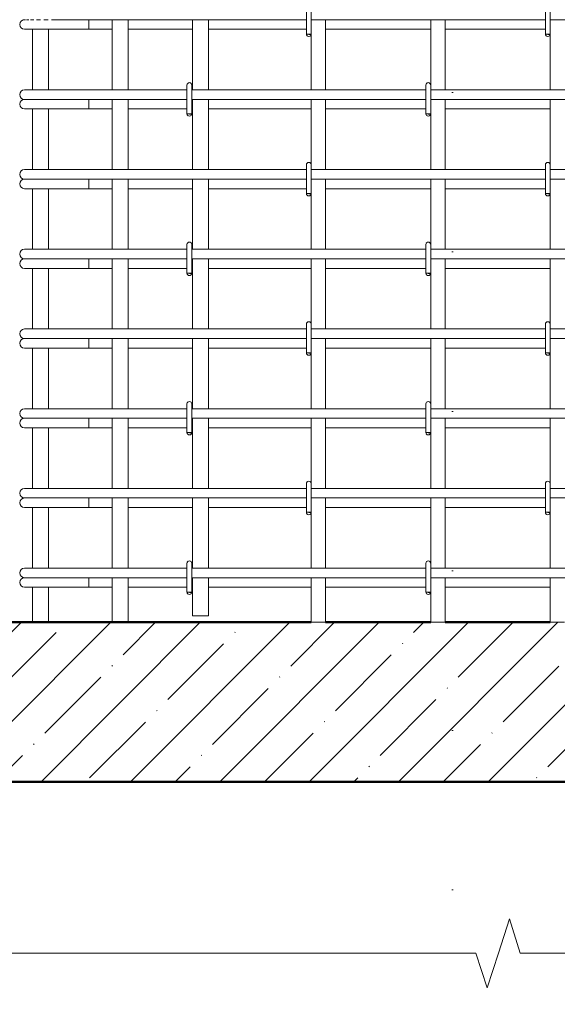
# Model space of a CAD drawing. Header units: millimetres. Extents: x 55419 to 67997, y -118926 to 7424.
# Tile 17 of 38: x 59859 to 60534, y -639 to 596. Entities that reach past the tile are written whole.
import ezdxf

# ---------------------------------------------------------------- set-up
doc = ezdxf.new("R2010")
doc.units = ezdxf.units.MM
doc.linetypes.add('ADSK_Линия разреза', pattern=[400, 0, -200, 0, -200])
doc.linetypes.add('ADSK_Пунктирная_п5', pattern=[100, 0, -100])
for name, color, linetype, lineweight in [('A-____-____-DIMS', 211, 'Continuous', 9), ('A-____-____-DIMS-25', 211, 'Continuous', 9), ('A-____-NOTE-TEXT', 131, 'Continuous', 20), ('A-DETL-GENF-OTLN', 92, 'Continuous', 20), ('A-FLOR-____-MCUT', 192, 'Continuous', 50), ('A-FLOR-____-PATT', 8, 'Continuous', 50), ('G-____-____-SYMB', 111, 'ADSK_Пунктирная_п5', 20), ('S-RBAR-____-OTLN', 171, 'Continuous', 100)]:
    doc.layers.add(name, color=color, linetype=linetype, lineweight=lineweight)
doc.styles.add('GOST Common_I_5', font='GOST_Common Italic.ttf', dxfattribs={"width": 0.8, "height": 62.5})
doc.dimstyles.new('ADSK_Для_арматуры_Основной_2_5_мм_шаг_кол-во_Стрелки_точный_1', dxfattribs={"dimscale": 304.8, "dimtxt": 0.206224, "dimasz": 0, "dimexe": 0.123031, "dimexo": 0.000403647, "dimgap": 0.032808, "dimtad": 1, "dimdec": 0, "dimlfac": 304.8, "dimdsep": 46, "dimtxsty": 'GOST Common_I_5', "dimblk2": 'NONE', "dimsah": 1, "dimcen": 0.09, "dimdle": 0.123031, "dimazin": 0, "dimtfac": 1, "dimtdec": 4, "dimtix": 1, "dimtmove": 0, "dimatfit": 3, "dimfxl": 1, "dimtvp": 1, "dimtfill": 1, "dimtolj": 1, "dimtzin": 0, "dimarcsym": 2})
doc.dimstyles.new('ADSK_Округление_5мм__Узкий__3', dxfattribs={"dimscale": 304.8, "dimtxt": 0.206224, "dimasz": 0.147638, "dimexe": 0.123031, "dimexo": 0.000269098, "dimgap": 0.032808, "dimtad": 1, "dimdec": 0, "dimlfac": 304.8, "dimrnd": 5, "dimdsep": 46, "dimtxsty": 'GOST Common_I_5', "dimblk1": 'OBLIQUE', "dimblk2": 'OBLIQUE', "dimsah": 1, "dimcen": 0.09, "dimdle": 0.123031, "dimazin": 0, "dimtfac": 1, "dimtdec": 4, "dimtix": 1, "dimtmove": 1, "dimatfit": 3, "dimfxl": 1, "dimtvp": 1, "dimtfill": 1, "dimtolj": 1, "dimtzin": 0, "dimlwd": 20, "dimlwe": 20, "dimarcsym": 2})

# ---------------------------------------------------------------- blocks, each defined once
blk = doc.blocks.new('ADSK_Обрыв_Линия - ADSK_Обрыв_линия-1525508-КЖ1_ПЭ_ВЭ1_Армирование_Пилоны_Пм-1_6_1-1')
at = {"layer": 'A-DETL-GENF-OTLN'}
for p, q in [((-1000, 6480.6), (-402.5, 6480.6)), ((-346.8, 6480.6), (250, 6480.6))]:
    blk.add_line(p, q, dxfattribs=at)
blk = doc.blocks.new('DIMBLOCK35-КЖ1_ПЭ_ВЭ1_Армирование_Пилоны_Пм-1_6_1-1')
at = {"layer": 'A-____-____-DIMS-25', "lineweight": 40}
for points in [[(59585, 790), (59575.1, 715), (59594.9, 715)], [(59585, -110), (59594.9, -35), (59575.1, -35)]]:
    blk.add_hatch(color=256, dxfattribs=at).paths.add_polyline_path(points)
at = {"layer": 'A-____-____-DIMS-25'}
for p, q in [((59585, -147.5), (59585, 827.5)), ((59585, 790), (59547.5, 790)), ((59585, 790), (59821.4, 790)), ((59585, -110), (59547.5, -110)), ((59585, -110), (59821.4, -110))]:
    blk.add_line(p, q, dxfattribs=at)
at = {"layer": 'A-____-____-DIMS-25', "lineweight": 40}
for p, q in [((59585, 790), (59575.1, 715)), ((59594.9, 715), (59585, 790)), ((59575.1, 715), (59594.9, 715)), ((59594.9, -35), (59575.1, -35)), ((59575.1, -35), (59585, -110)), ((59585, -110), (59594.9, -35))]:
    blk.add_line(p, q, dxfattribs=at)
at = {"layer": 'A-____-____-DIMS-25', "color": 0, "insert": (59493.3, 186.6), "char_height": 62.5, "width": 368.194, "attachment_point": 1, "rotation": 90, "line_spacing_factor": 1.022761, "style": 'GOST Common_I_5', "bg_fill": 3, "box_fill_scale": 1.25, "bg_fill_color": 256, "bg_fill_true_color": 13158600, "bg_fill_transparency": 0}
blk.add_mtext('100x9=900', dxfattribs=at)
blk = doc.blocks.new('_None')
blk = doc.blocks.new('DIMBLOCK36-КЖ1_ПЭ_ВЭ1_Армирование_Пилоны_Пм-1_6_1-1')
at = {"layer": 'A-____-____-DIMS-25', "lineweight": 20}
for p, q in [((59585, -72.5), (59585, -197.5)), ((59585, -110), (59547.5, -110)), ((59585, -110), (59833.9, -110)), ((59585, -178), (59585, -135)), ((59585, -160), (59547.5, -160)), ((59585, -160), (59591.8, -160)), ((59585, -260.8), (59585, -178))]:
    blk.add_line(p, q, dxfattribs=at)
at = {"layer": 'A-____-____-DIMS-25', "lineweight": 40}
for p, q in [((59585, -110), (59562.5, -87.5)), ((59585, -110), (59607.5, -132.5)), ((59585, -160), (59562.5, -137.5)), ((59585, -160), (59607.5, -182.5))]:
    blk.add_line(p, q, dxfattribs=at)
at = {"layer": 'A-____-____-DIMS-25', "color": 0, "lineweight": 20, "insert": (59493.3, -260.8), "char_height": 62.5, "width": 84.378, "attachment_point": 1, "rotation": 90, "line_spacing_factor": 1.022761, "style": 'GOST Common_I_5', "bg_fill": 3, "box_fill_scale": 1.25, "bg_fill_color": 256, "bg_fill_true_color": 13158600, "bg_fill_transparency": 0}
blk.add_mtext('50', dxfattribs=at)
blk = doc.blocks.new('_Oblique')
at = {"color": 0, "linetype": 'ByBlock', "lineweight": -2}
blk.add_line((-0.5, -0.5), (0.5, 0.5), dxfattribs=at)

msp = doc.modelspace()

# ---------------------------------------------------------------- hatches: boundary and pattern name
at = {"layer": 'A-FLOR-____-PATT', "lineweight": 9}
h = msp.add_hatch(dxfattribs=at)
h.set_pattern_fill('FP_1', color=256, style=0, pattern_type=2)
h.set_pattern_definition([(45, (60479.87, 21450), (-56.1266, 56.1266), []), (45, (60535.99, 21450), (-56.1266, 56.1266), [99.219, -19.844, 0.8382, -19.006])])
h.paths.add_polyline_path([(60925.4725, -360), (61085.0166, -360), (61085.0166, -160), (60846.0169, -160), (60846.0169, -167.9907), (60826.0169, -167.9907), (60826.0169, -160), (59405.0166, -160), (59405.0166, -231.8457), (59448.3178, -273.75), (59405.0166, -287.5), (59405.0166, -360), (60398.3774, -360)])
at = {"layer": 'S-RBAR-____-OTLN', "lineweight": 20}
for points in [[(60224.3189, 577.302), (60224.9147, 578), (60219.0169, 578), (60222.0169, 577.605)], [(60524.3189, 577.302), (60524.9147, 578), (60519.0169, 578), (60522.0169, 577.605)], [(60074.3189, 477.302), (60074.9147, 478), (60069.0169, 478), (60072.0169, 477.605)], [(60374.3189, 477.302), (60374.9147, 478), (60369.0169, 478), (60372.0169, 477.605)], [(60224.3189, 377.302), (60224.9147, 378), (60219.0169, 378), (60222.0169, 377.605)], [(60524.3189, 377.302), (60524.9147, 378), (60519.0169, 378), (60522.0169, 377.605)], [(60074.3189, 277.302), (60074.9147, 278), (60069.0169, 278), (60072.0169, 277.605)], [(60374.3189, 277.302), (60374.9147, 278), (60369.0169, 278), (60372.0169, 277.605)], [(60224.3189, 177.302), (60224.9147, 178), (60219.0169, 178), (60222.0169, 177.605)], [(60524.3189, 177.302), (60524.9147, 178), (60519.0169, 178), (60522.0169, 177.605)], [(60074.3189, 77.302), (60074.9147, 78), (60069.0169, 78), (60072.0169, 77.605)], [(60374.3189, 77.302), (60374.9147, 78), (60369.0169, 78), (60372.0169, 77.605)], [(60224.3189, -22.698), (60224.9147, -22), (60219.0169, -22), (60222.0169, -22.395)], [(60524.3189, -22.698), (60524.9147, -22), (60519.0169, -22), (60522.0169, -22.395)], [(60074.3189, -122.698), (60074.9147, -122), (60069.0169, -122), (60072.0169, -122.395)], [(60374.3189, -122.698), (60374.9147, -122), (60369.0169, -122), (60372.0169, -122.395)]]:
    msp.add_hatch(color=256, dxfattribs=at).paths.add_polyline_path(points)
h = msp.add_hatch(color=256, dxfattribs=at)
edge = h.paths.add_edge_path()
edge.add_arc((60222.0169, 578), 3, 339.0594289, 360)
edge.add_line((60225.0169, 578), (60222.0169, 578))
edge.add_line((60222.0169, 578), (60224.8188, 576.9278))
h = msp.add_hatch(color=256, dxfattribs=at)
edge = h.paths.add_edge_path()
edge.add_arc((60522.0169, 578), 3, 339.0594289, 360)
edge.add_line((60525.0169, 578), (60522.0169, 578))
edge.add_line((60522.0169, 578), (60524.8188, 576.9278))
h = msp.add_hatch(color=256, dxfattribs=at)
edge = h.paths.add_edge_path()
edge.add_arc((60072.0169, 478), 3, 339.0594289, 360)
edge.add_line((60075.0169, 478), (60072.0169, 478))
edge.add_line((60072.0169, 478), (60074.8188, 476.9278))
h = msp.add_hatch(color=256, dxfattribs=at)
edge = h.paths.add_edge_path()
edge.add_arc((60372.0169, 478), 3, 339.0594289, 360)
edge.add_line((60375.0169, 478), (60372.0169, 478))
edge.add_line((60372.0169, 478), (60374.8188, 476.9278))
h = msp.add_hatch(color=256, dxfattribs=at)
edge = h.paths.add_edge_path()
edge.add_arc((60222.0169, 378), 3, 339.0594289, 360)
edge.add_line((60225.0169, 378), (60222.0169, 378))
edge.add_line((60222.0169, 378), (60224.8188, 376.9278))
h = msp.add_hatch(color=256, dxfattribs=at)
edge = h.paths.add_edge_path()
edge.add_arc((60522.0169, 378), 3, 339.0594289, 360)
edge.add_line((60525.0169, 378), (60522.0169, 378))
edge.add_line((60522.0169, 378), (60524.8188, 376.9278))
h = msp.add_hatch(color=256, dxfattribs=at)
edge = h.paths.add_edge_path()
edge.add_arc((60072.0169, 278), 3, 339.0594289, 360)
edge.add_line((60075.0169, 278), (60072.0169, 278))
edge.add_line((60072.0169, 278), (60074.8188, 276.9278))
h = msp.add_hatch(color=256, dxfattribs=at)
edge = h.paths.add_edge_path()
edge.add_arc((60372.0169, 278), 3, 339.0594289, 360)
edge.add_line((60375.0169, 278), (60372.0169, 278))
edge.add_line((60372.0169, 278), (60374.8188, 276.9278))
h = msp.add_hatch(color=256, dxfattribs=at)
edge = h.paths.add_edge_path()
edge.add_arc((60222.0169, 178), 3, 339.0594289, 360)
edge.add_line((60225.0169, 178), (60222.0169, 178))
edge.add_line((60222.0169, 178), (60224.8188, 176.9278))
h = msp.add_hatch(color=256, dxfattribs=at)
edge = h.paths.add_edge_path()
edge.add_arc((60522.0169, 178), 3, 339.0594289, 360)
edge.add_line((60525.0169, 178), (60522.0169, 178))
edge.add_line((60522.0169, 178), (60524.8188, 176.9278))
h = msp.add_hatch(color=256, dxfattribs=at)
edge = h.paths.add_edge_path()
edge.add_arc((60072.0169, 78), 3, 339.0594289, 360)
edge.add_line((60075.0169, 78), (60072.0169, 78))
edge.add_line((60072.0169, 78), (60074.8188, 76.9278))
h = msp.add_hatch(color=256, dxfattribs=at)
edge = h.paths.add_edge_path()
edge.add_arc((60372.0169, 78), 3, 339.0594289, 360)
edge.add_line((60375.0169, 78), (60372.0169, 78))
edge.add_line((60372.0169, 78), (60374.8188, 76.9278))
h = msp.add_hatch(color=256, dxfattribs=at)
edge = h.paths.add_edge_path()
edge.add_arc((60222.0169, -22), 3, 339.0594289, 360)
edge.add_line((60225.0169, -22), (60222.0169, -22))
edge.add_line((60222.0169, -22), (60224.8188, -23.0722))
h = msp.add_hatch(color=256, dxfattribs=at)
edge = h.paths.add_edge_path()
edge.add_arc((60522.0169, -22), 3, 339.0594289, 360)
edge.add_line((60525.0169, -22), (60522.0169, -22))
edge.add_line((60522.0169, -22), (60524.8188, -23.0722))
h = msp.add_hatch(color=256, dxfattribs=at)
edge = h.paths.add_edge_path()
edge.add_arc((60072.0169, -122), 3, 339.0594289, 360)
edge.add_line((60075.0169, -122), (60072.0169, -122))
edge.add_line((60072.0169, -122), (60074.8188, -123.0722))
h = msp.add_hatch(color=256, dxfattribs=at)
edge = h.paths.add_edge_path()
edge.add_arc((60372.0169, -122), 3, 339.0594289, 360)
edge.add_line((60375.0169, -122), (60372.0169, -122))
edge.add_line((60372.0169, -122), (60374.8188, -123.0722))

# ---------------------------------------------------------------- linework, layer by layer
at = {"layer": 'A-____-NOTE-TEXT'}
for p, q in [((60460.0166, -575.103), (60473.7666, -531.8018)), ((60487.5166, -575.103), (60473.7666, -531.8018)), ((60431.8622, -575.103), (60445.9394, -618.4281)), ((60445.9394, -618.4281), (60460.0166, -575.103))]:
    msp.add_line(p, q, dxfattribs=at)
at = {"layer": 'A-FLOR-____-MCUT'}
for p, q in [((60225.0169, -160), (59405.0166, -160)), ((60375.0169, -160), (60243.0169, -160)), ((60525.0169, -160), (60393.0169, -160)), ((59405.0166, -360), (61085.0166, -360))]:
    msp.add_line(p, q, dxfattribs=at)
at = {"layer": 'G-____-____-SYMB', "linetype": 'ADSK_Линия разреза'}
msp.add_line((60402.4302, 7308.1402), (60402.4302, -1022.1016), dxfattribs=at)
at = {"layer": 'S-RBAR-____-OTLN', "lineweight": 20}
for p, q in [((60219.0169, 614), (60219.0169, 578)), ((60225.0169, 614), (60225.0169, 578)), ((60519.0169, 614), (60519.0169, 578)), ((60525.0169, 614), (60525.0169, 578)), ((59864.9255, 596), (59866.1522, 596)), ((59867.3714, 596), (59870.4076, 596)), ((59872.6489, 596), (59876.8777, 596)), ((59880.0845, 596), (59885.2493, 596)), ((59889.0946, 596), (59894.906, 596)), ((59898.9866, 596), (59900.9255, 596)), ((60219.0169, 596), (59900.9255, 596)), ((59945.5984, 596), (59945.5984, 584)), ((59975.0169, 596), (59975.0169, 508)), ((59995.0169, 596), (59995.0169, 508)), ((60076.0169, 596), (60076.0169, 508)), ((60096.0169, 596), (60096.0169, 508)), ((60519.0169, 596), (60225.0169, 596)), ((60243.0169, 508), (60243.0169, 596)), ((60375.0169, 514), (60375.0169, 596)), ((60393.0169, 508), (60393.0169, 596)), ((60819.0169, 596), (60525.0169, 596)), ((59864.9255, 584), (59926.3813, 584)), ((59875.0169, 584), (59875.0169, 508)), ((59895.0169, 584), (59895.0169, 508)), ((59945.5984, 584), (59926.3813, 584)), ((59945.5984, 584), (59975.0169, 584)), ((59995.0169, 584), (60076.0169, 584)), ((60096.0169, 584), (60219.0169, 584)), ((60243.0169, 584), (60375.0169, 584)), ((60393.0169, 584), (60519.0169, 584)), ((60224.9147, 578), (60219.0169, 578)), ((60219.0169, 578), (60222.0169, 577.605)), ((60225.0169, 578), (60222.0169, 578)), ((60222.0169, 578), (60224.8188, 576.9278)), ((60222.0169, 577.605), (60224.3189, 577.302)), ((60224.3189, 577.302), (60224.9147, 578)), ((60225.0169, 508), (60225.0169, 578)), ((60524.9147, 578), (60519.0169, 578)), ((60519.0169, 578), (60522.0169, 577.605)), ((60525.0169, 578), (60522.0169, 578)), ((60522.0169, 578), (60524.8188, 576.9278)), ((60522.0169, 577.605), (60524.3189, 577.302)), ((60524.3189, 577.302), (60524.9147, 578)), ((60525.0169, 508), (60525.0169, 578)), ((59864.9255, 508), (59875.4697, 508)), ((59875.4697, 508), (59900.9255, 508)), ((60068.943, 508), (59900.9255, 508)), ((60069.0169, 514), (60069.0169, 478)), ((60075.0169, 514), (60075.0169, 478)), ((60369.0169, 508), (60075.0169, 508)), ((60369.0169, 514), (60369.0169, 478)), ((60375.0169, 514), (60375.0169, 478)), ((60669.0169, 508), (60375.0169, 508)), ((59864.9255, 496), (59866.1522, 496)), ((59866.4757, 496), (59867.375, 496)), ((59867.3714, 496), (59870.4076, 496)), ((59870.3967, 496), (59872.6593, 496)), ((59872.6489, 496), (59876.8777, 496)), ((59876.8597, 496), (59880.1022, 496)), ((59880.0845, 496), (59885.2493, 496)), ((59885.2274, 496), (59889.1176, 496)), ((59889.0946, 496), (59894.906, 496)), ((59894.8846, 496), (59899.0107, 496)), ((59898.9866, 496), (59900.9255, 496)), ((60068.943, 496), (59900.9255, 496)), ((59945.5984, 496), (59945.5984, 484)), ((59975.0169, 496), (59975.0169, 408)), ((59995.0169, 496), (59995.0169, 408)), ((60369.0169, 496), (60075.0169, 496)), ((60076.0169, 496), (60076.0169, 408)), ((60096.0169, 496), (60096.0169, 408)), ((60225.0169, 414), (60225.0169, 496)), ((60243.0169, 408), (60243.0169, 496)), ((60669.0169, 496), (60375.0169, 496)), ((60393.0169, 408), (60393.0169, 496)), ((60525.0169, 414), (60525.0169, 496)), ((59864.9255, 484), (59926.3813, 484)), ((59875.0169, 484), (59875.0169, 408)), ((59895.0169, 484), (59895.0169, 408)), ((59945.5984, 484), (59926.3813, 484)), ((59945.5984, 484), (59975.0169, 484)), ((59995.0169, 484), (60068.943, 484)), ((60075.0169, 484), (60076.0169, 484)), ((60096.0169, 484), (60225.0169, 484)), ((60243.0169, 484), (60369.0169, 484)), ((60393.0169, 484), (60525.0169, 484)), ((60074.9147, 478), (60069.0169, 478)), ((60069.0169, 478), (60072.0169, 477.605)), ((60075.0169, 478), (60072.0169, 478)), ((60072.0169, 478), (60074.8188, 476.9278)), ((60072.0169, 477.605), (60074.3189, 477.302)), ((60074.3189, 477.302), (60074.9147, 478)), ((60374.9147, 478), (60369.0169, 478)), ((60369.0169, 478), (60372.0169, 477.605)), ((60375.0169, 478), (60372.0169, 478)), ((60372.0169, 478), (60374.8188, 476.9278)), ((60372.0169, 477.605), (60374.3189, 477.302)), ((60374.3189, 477.302), (60374.9147, 478)), ((60375.0169, 408), (60375.0169, 478)), ((59864.9255, 408), (59875.4697, 408)), ((59875.4697, 408), (59900.9255, 408)), ((60219.0169, 408), (59900.9255, 408)), ((60219.0169, 414), (60219.0169, 378)), ((60225.0169, 414), (60225.0169, 378)), ((60519.0169, 408), (60225.0169, 408)), ((60519.0169, 414), (60519.0169, 378)), ((60525.0169, 414), (60525.0169, 378)), ((60819.0169, 408), (60525.0169, 408)), ((59864.9255, 396), (59866.1522, 396)), ((59866.4757, 396), (59867.375, 396)), ((59867.3714, 396), (59870.4076, 396)), ((59870.3967, 396), (59872.6593, 396)), ((59872.6489, 396), (59876.8777, 396)), ((59876.8597, 396), (59880.1022, 396)), ((59880.0845, 396), (59885.2493, 396)), ((59885.2274, 396), (59889.1176, 396)), ((59889.0946, 396), (59894.906, 396)), ((59894.8846, 396), (59899.0107, 396)), ((59898.9866, 396), (59900.9255, 396)), ((60219.0169, 396), (59900.9255, 396)), ((59945.5984, 396), (59945.5984, 384)), ((59975.0169, 396), (59975.0169, 308)), ((59995.0169, 396), (59995.0169, 308)), ((60076.0169, 396), (60076.0169, 308)), ((60096.0169, 396), (60096.0169, 308)), ((60519.0169, 396), (60225.0169, 396)), ((60243.0169, 308), (60243.0169, 396)), ((60375.0169, 314), (60375.0169, 396)), ((60393.0169, 308), (60393.0169, 396)), ((60819.0169, 396), (60525.0169, 396)), ((59864.9255, 384), (59926.3813, 384)), ((59875.0169, 384), (59875.0169, 308)), ((59895.0169, 384), (59895.0169, 308)), ((59945.5984, 384), (59926.3813, 384)), ((59945.5984, 384), (59975.0169, 384)), ((59995.0169, 384), (60076.0169, 384)), ((60096.0169, 384), (60219.0169, 384)), ((60243.0169, 384), (60375.0169, 384)), ((60393.0169, 384), (60519.0169, 384)), ((60224.9147, 378), (60219.0169, 378)), ((60219.0169, 378), (60222.0169, 377.605)), ((60225.0169, 378), (60222.0169, 378)), ((60222.0169, 378), (60224.8188, 376.9278)), ((60222.0169, 377.605), (60224.3189, 377.302)), ((60224.3189, 377.302), (60224.9147, 378)), ((60225.0169, 308), (60225.0169, 378)), ((60524.9147, 378), (60519.0169, 378)), ((60519.0169, 378), (60522.0169, 377.605)), ((60525.0169, 378), (60522.0169, 378)), ((60522.0169, 378), (60524.8188, 376.9278)), ((60522.0169, 377.605), (60524.3189, 377.302)), ((60524.3189, 377.302), (60524.9147, 378)), ((60525.0169, 308), (60525.0169, 378)), ((60069.0169, 314), (60069.0169, 278)), ((60075.0169, 314), (60075.0169, 278)), ((60369.0169, 314), (60369.0169, 278)), ((60375.0169, 314), (60375.0169, 278)), ((59864.9255, 308), (59875.4697, 308)), ((59875.4697, 308), (59900.9255, 308)), ((60068.943, 308), (59900.9255, 308)), ((60369.0169, 308), (60075.0169, 308)), ((60669.0169, 308), (60375.0169, 308)), ((59864.9255, 296), (59866.1522, 296)), ((59866.4757, 296), (59867.375, 296)), ((59867.3714, 296), (59870.4076, 296)), ((59870.3967, 296), (59872.6593, 296)), ((59872.6489, 296), (59876.8777, 296)), ((59876.8597, 296), (59880.1022, 296)), ((59880.0845, 296), (59885.2493, 296)), ((59885.2274, 296), (59889.1176, 296)), ((59889.0946, 296), (59894.906, 296)), ((59894.8846, 296), (59899.0107, 296)), ((59898.9866, 296), (59900.9255, 296)), ((60068.943, 296), (59900.9255, 296)), ((59945.5984, 296), (59945.5984, 284)), ((59975.0169, 296), (59975.0169, 208)), ((59995.0169, 296), (59995.0169, 208)), ((60369.0169, 296), (60075.0169, 296)), ((60076.0169, 296), (60076.0169, 208)), ((60096.0169, 296), (60096.0169, 208)), ((60225.0169, 214), (60225.0169, 296)), ((60243.0169, 208), (60243.0169, 296)), ((60669.0169, 296), (60375.0169, 296)), ((60393.0169, 208), (60393.0169, 296)), ((60525.0169, 214), (60525.0169, 296)), ((59864.9255, 284), (59926.3813, 284)), ((59875.0169, 284), (59875.0169, 208)), ((59895.0169, 284), (59895.0169, 208)), ((59945.5984, 284), (59926.3813, 284)), ((59945.5984, 284), (59975.0169, 284)), ((59995.0169, 284), (60068.943, 284)), ((60074.9147, 278), (60069.0169, 278)), ((60069.0169, 278), (60072.0169, 277.605)), ((60075.0169, 278), (60072.0169, 278)), ((60072.0169, 278), (60074.8188, 276.9278)), ((60072.0169, 277.605), (60074.3189, 277.302)), ((60074.3189, 277.302), (60074.9147, 278)), ((60075.0169, 284), (60076.0169, 284)), ((60096.0169, 284), (60225.0169, 284)), ((60243.0169, 284), (60369.0169, 284)), ((60374.9147, 278), (60369.0169, 278)), ((60369.0169, 278), (60372.0169, 277.605)), ((60375.0169, 278), (60372.0169, 278)), ((60372.0169, 278), (60374.8188, 276.9278)), ((60372.0169, 277.605), (60374.3189, 277.302)), ((60374.3189, 277.302), (60374.9147, 278)), ((60375.0169, 208), (60375.0169, 278)), ((60393.0169, 284), (60525.0169, 284)), ((60219.0169, 214), (60219.0169, 178)), ((60225.0169, 214), (60225.0169, 178)), ((60519.0169, 214), (60519.0169, 178)), ((60525.0169, 214), (60525.0169, 178)), ((59864.9255, 208), (59875.4697, 208)), ((59875.4697, 208), (59900.9255, 208)), ((60219.0169, 208), (59900.9255, 208)), ((60519.0169, 208), (60225.0169, 208)), ((60819.0169, 208), (60525.0169, 208)), ((59864.9255, 196), (59866.1522, 196)), ((59866.4757, 196), (59867.375, 196)), ((59867.3714, 196), (59870.4076, 196)), ((59870.3967, 196), (59872.6593, 196)), ((59872.6489, 196), (59876.8777, 196)), ((59876.8597, 196), (59880.1022, 196)), ((59880.0845, 196), (59885.2493, 196)), ((59885.2274, 196), (59889.1176, 196)), ((59889.0946, 196), (59894.906, 196)), ((59894.8846, 196), (59899.0107, 196)), ((59898.9866, 196), (59900.9255, 196)), ((60219.0169, 196), (59900.9255, 196)), ((59945.5984, 196), (59945.5984, 184)), ((59975.0169, 196), (59975.0169, 108)), ((59995.0169, 196), (59995.0169, 108)), ((60076.0169, 196), (60076.0169, 108)), ((60096.0169, 196), (60096.0169, 108)), ((60519.0169, 196), (60225.0169, 196)), ((60243.0169, 108), (60243.0169, 196)), ((60375.0169, 114), (60375.0169, 196)), ((60393.0169, 108), (60393.0169, 196)), ((60819.0169, 196), (60525.0169, 196)), ((59864.9255, 184), (59926.3813, 184)), ((59875.0169, 184), (59875.0169, 108)), ((59895.0169, 184), (59895.0169, 108)), ((59945.5984, 184), (59926.3813, 184)), ((59945.5984, 184), (59975.0169, 184)), ((59995.0169, 184), (60076.0169, 184)), ((60096.0169, 184), (60219.0169, 184)), ((60224.9147, 178), (60219.0169, 178)), ((60219.0169, 178), (60222.0169, 177.605)), ((60225.0169, 178), (60222.0169, 178)), ((60222.0169, 178), (60224.8188, 176.9278)), ((60222.0169, 177.605), (60224.3189, 177.302)), ((60224.3189, 177.302), (60224.9147, 178)), ((60225.0169, 108), (60225.0169, 178)), ((60243.0169, 184), (60375.0169, 184)), ((60393.0169, 184), (60519.0169, 184)), ((60524.9147, 178), (60519.0169, 178)), ((60519.0169, 178), (60522.0169, 177.605)), ((60525.0169, 178), (60522.0169, 178)), ((60522.0169, 178), (60524.8188, 176.9278)), ((60522.0169, 177.605), (60524.3189, 177.302)), ((60524.3189, 177.302), (60524.9147, 178)), ((60525.0169, 108), (60525.0169, 178)), ((60069.0169, 114), (60069.0169, 78)), ((60075.0169, 114), (60075.0169, 78)), ((60369.0169, 114), (60369.0169, 78)), ((60375.0169, 114), (60375.0169, 78)), ((59864.9255, 108), (59875.4697, 108)), ((59875.4697, 108), (59900.9255, 108)), ((60068.943, 108), (59900.9255, 108)), ((60369.0169, 108), (60075.0169, 108)), ((60669.0169, 108), (60375.0169, 108)), ((59864.9255, 96), (59866.1522, 96)), ((59866.4757, 96), (59867.375, 96)), ((59867.3714, 96), (59870.4076, 96)), ((59870.3967, 96), (59872.6593, 96)), ((59872.6489, 96), (59876.8777, 96)), ((59876.8597, 96), (59880.1022, 96)), ((59880.0845, 96), (59885.2493, 96)), ((59885.2274, 96), (59889.1176, 96)), ((59889.0946, 96), (59894.906, 96)), ((59894.8846, 96), (59899.0107, 96)), ((59898.9866, 96), (59900.9255, 96)), ((60068.943, 96), (59900.9255, 96)), ((59945.5984, 96), (59945.5984, 84)), ((59975.0169, 96), (59975.0169, 8)), ((59995.0169, 96), (59995.0169, 8)), ((60369.0169, 96), (60075.0169, 96)), ((60076.0169, 96), (60076.0169, 8)), ((60096.0169, 96), (60096.0169, 8)), ((60225.0169, 14), (60225.0169, 96)), ((60243.0169, 8), (60243.0169, 96)), ((60669.0169, 96), (60375.0169, 96)), ((60393.0169, 8), (60393.0169, 96)), ((60525.0169, 14), (60525.0169, 96)), ((59864.9255, 84), (59926.3813, 84)), ((59875.0169, 84), (59875.0169, 8)), ((59895.0169, 84), (59895.0169, 8)), ((59945.5984, 84), (59926.3813, 84)), ((59945.5984, 84), (59975.0169, 84)), ((59995.0169, 84), (60068.943, 84)), ((60074.9147, 78), (60069.0169, 78)), ((60069.0169, 78), (60072.0169, 77.605)), ((60075.0169, 78), (60072.0169, 78)), ((60072.0169, 78), (60074.8188, 76.9278)), ((60072.0169, 77.605), (60074.3189, 77.302)), ((60074.3189, 77.302), (60074.9147, 78)), ((60075.0169, 84), (60076.0169, 84)), ((60096.0169, 84), (60225.0169, 84)), ((60243.0169, 84), (60369.0169, 84)), ((60374.9147, 78), (60369.0169, 78)), ((60369.0169, 78), (60372.0169, 77.605)), ((60375.0169, 78), (60372.0169, 78)), ((60372.0169, 78), (60374.8188, 76.9278)), ((60372.0169, 77.605), (60374.3189, 77.302)), ((60374.3189, 77.302), (60374.9147, 78)), ((60375.0169, 8), (60375.0169, 78)), ((60393.0169, 84), (60525.0169, 84)), ((60219.0169, 14), (60219.0169, -22)), ((60225.0169, 14), (60225.0169, -22)), ((60519.0169, 14), (60519.0169, -22)), ((60525.0169, 14), (60525.0169, -22)), ((59864.9255, 8), (59875.4697, 8)), ((59875.4697, 8), (59900.9255, 8)), ((60219.0169, 8), (59900.9255, 8)), ((60519.0169, 8), (60225.0169, 8)), ((60819.0169, 8), (60525.0169, 8)), ((59864.9255, -4), (59866.1522, -4)), ((59866.4757, -4), (59867.375, -4)), ((59867.3714, -4), (59870.4076, -4)), ((59870.3967, -4), (59872.6593, -4)), ((59872.6489, -4), (59876.8777, -4)), ((59876.8597, -4), (59880.1022, -4)), ((59880.0845, -4), (59885.2493, -4)), ((59885.2274, -4), (59889.1176, -4)), ((59889.0946, -4), (59894.906, -4)), ((59894.8846, -4), (59899.0107, -4)), ((59898.9866, -4), (59900.9255, -4)), ((60219.0169, -4), (59900.9255, -4)), ((59945.5984, -4), (59945.5984, -16)), ((59975.0169, -4), (59975.0169, -92)), ((59995.0169, -4), (59995.0169, -92)), ((60076.0169, -4), (60076.0169, -92)), ((60096.0169, -4), (60096.0169, -92)), ((60519.0169, -4), (60225.0169, -4)), ((60243.0169, -92), (60243.0169, -4)), ((60375.0169, -86), (60375.0169, -4)), ((60393.0169, -92), (60393.0169, -4)), ((60819.0169, -4), (60525.0169, -4)), ((59864.9255, -16), (59926.3813, -16)), ((59875.0169, -16), (59875.0169, -92)), ((59895.0169, -16), (59895.0169, -92)), ((59945.5984, -16), (59926.3813, -16)), ((59945.5984, -16), (59975.0169, -16)), ((59995.0169, -16), (60076.0169, -16)), ((60096.0169, -16), (60219.0169, -16)), ((60224.9147, -22), (60219.0169, -22)), ((60219.0169, -22), (60222.0169, -22.395)), ((60225.0169, -22), (60222.0169, -22)), ((60222.0169, -22), (60224.8188, -23.0722)), ((60222.0169, -22.395), (60224.3189, -22.698)), ((60224.3189, -22.698), (60224.9147, -22)), ((60225.0169, -92), (60225.0169, -22)), ((60243.0169, -16), (60375.0169, -16)), ((60393.0169, -16), (60519.0169, -16)), ((60524.9147, -22), (60519.0169, -22)), ((60519.0169, -22), (60522.0169, -22.395)), ((60525.0169, -22), (60522.0169, -22)), ((60522.0169, -22), (60524.8188, -23.0722)), ((60522.0169, -22.395), (60524.3189, -22.698)), ((60524.3189, -22.698), (60524.9147, -22)), ((60525.0169, -92), (60525.0169, -22)), ((60069.0169, -86), (60069.0169, -122)), ((60075.0169, -86), (60075.0169, -122)), ((60369.0169, -86), (60369.0169, -122)), ((60375.0169, -86), (60375.0169, -122)), ((59864.9255, -92), (59875.4697, -92)), ((59875.4697, -92), (59900.9255, -92)), ((60068.943, -92), (59900.9255, -92)), ((60369.0169, -92), (60075.0169, -92)), ((60669.0169, -92), (60375.0169, -92)), ((59864.9255, -104), (59866.1522, -104)), ((59866.4757, -104), (59867.375, -104)), ((59867.3714, -104), (59870.4076, -104)), ((59870.3967, -104), (59872.6593, -104)), ((59872.6489, -104), (59876.8777, -104)), ((59876.8597, -104), (59880.1022, -104)), ((59880.0845, -104), (59885.2493, -104)), ((59885.2274, -104), (59889.1176, -104)), ((59889.0946, -104), (59894.906, -104)), ((59894.8846, -104), (59899.0107, -104)), ((59898.9866, -104), (59900.9255, -104)), ((60068.943, -104), (59900.9255, -104)), ((59945.5984, -104), (59945.5984, -116)), ((59975.0169, -104), (59975.0169, -159.8464)), ((59995.0169, -104), (59995.0169, -159.8464)), ((60369.0169, -104), (60075.0169, -104)), ((60076.0169, -104), (60076.0169, -151.702)), ((60096.0169, -104), (60096.0169, -151.702)), ((60225.0169, -160), (60225.0169, -104)), ((60243.0169, -160), (60243.0169, -104)), ((60669.0169, -104), (60375.0169, -104)), ((60393.0169, -160), (60393.0169, -104)), ((60525.0169, -160), (60525.0169, -104)), ((59864.9255, -116), (59926.3813, -116)), ((59875.0169, -116), (59875.0169, -159.8464)), ((59895.0169, -116), (59895.0169, -159.8464)), ((59945.5984, -116), (59926.3813, -116)), ((59945.5984, -116), (59975.0169, -116)), ((59995.0169, -116), (60068.943, -116)), ((60074.9147, -122), (60069.0169, -122)), ((60069.0169, -122), (60072.0169, -122.395)), ((60075.0169, -122), (60072.0169, -122)), ((60072.0169, -122), (60074.8188, -123.0722)), ((60072.0169, -122.395), (60074.3189, -122.698)), ((60074.3189, -122.698), (60074.9147, -122)), ((60075.0169, -116), (60076.0169, -116)), ((60096.0169, -116), (60225.0169, -116)), ((60243.0169, -116), (60369.0169, -116)), ((60374.9147, -122), (60369.0169, -122)), ((60369.0169, -122), (60372.0169, -122.395)), ((60375.0169, -122), (60372.0169, -122)), ((60372.0169, -122), (60374.8188, -123.0722)), ((60372.0169, -122.395), (60374.3189, -122.698)), ((60374.3189, -122.698), (60374.9147, -122)), ((60375.0169, -160), (60375.0169, -122)), ((60393.0169, -116), (60525.0169, -116)), ((59875.0169, -159.8464), (59895.0169, -159.8464)), ((59975.0169, -159.8464), (59995.0169, -159.8464)), ((60076.0169, -151.702), (60096.0169, -151.702)), ((60243.0169, -160), (60225.0169, -160)), ((60393.0169, -160), (60375.0169, -160)), ((60543.0169, -160), (60525.0169, -160))]:
    msp.add_line(p, q, dxfattribs=at)
for centre, radius, start, end in [((59864.9255, 590), 6, 90, 270), ((59864.9255, 590), 6, 90, 105), ((60222.0169, 578), 3, 180, 0), ((60222.0169, 578), 3, 210, 240), ((60222.0169, 578), 3, 300, 330), ((60222.0169, 578), 3, 339.0594289, 0), ((60222.0169, 578), 3, 345, 0), ((60522.0169, 578), 3, 180, 0), ((60522.0169, 578), 3, 210, 240), ((60522.0169, 578), 3, 300, 330), ((60522.0169, 578), 3, 339.0594289, 0), ((60522.0169, 578), 3, 345, 0), ((59864.9255, 502), 6, 90, 270), ((60072.0169, 514), 3, 0, 180), ((60072.0169, 514), 3, 120, 150), ((60072.0169, 514), 3, 30, 60), ((60072.0169, 514), 3, 0, 15), ((60372.0169, 514), 3, 0, 180), ((60372.0169, 514), 3, 120, 150), ((60372.0169, 514), 3, 30, 60), ((60372.0169, 514), 3, 0, 15), ((59864.9255, 490), 6, 90, 270), ((59864.9255, 490), 6, 90, 105), ((60072.0169, 478), 3, 180, 0), ((60072.0169, 478), 3, 210, 240), ((60072.0169, 478), 3, 300, 330), ((60072.0169, 478), 3, 339.0594289, 0), ((60072.0169, 478), 3, 345, 0), ((60372.0169, 478), 3, 180, 0), ((60372.0169, 478), 3, 210, 240), ((60372.0169, 478), 3, 300, 330), ((60372.0169, 478), 3, 339.0594289, 0), ((60372.0169, 478), 3, 345, 0), ((59864.9255, 402), 6, 90, 270), ((60222.0169, 414), 3, 0, 180), ((60222.0169, 414), 3, 120, 150), ((60222.0169, 414), 3, 30, 60), ((60222.0169, 414), 3, 0, 15), ((60522.0169, 414), 3, 0, 180), ((60522.0169, 414), 3, 120, 150), ((60522.0169, 414), 3, 30, 60), ((60522.0169, 414), 3, 0, 15), ((59864.9255, 390), 6, 90, 270), ((59864.9255, 390), 6, 90, 105), ((60222.0169, 378), 3, 180, 0), ((60222.0169, 378), 3, 210, 240), ((60222.0169, 378), 3, 300, 330), ((60222.0169, 378), 3, 339.0594289, 0), ((60222.0169, 378), 3, 345, 0), ((60522.0169, 378), 3, 180, 0), ((60522.0169, 378), 3, 210, 240), ((60522.0169, 378), 3, 300, 330), ((60522.0169, 378), 3, 339.0594289, 0), ((60522.0169, 378), 3, 345, 0), ((60072.0169, 314), 3, 0, 180), ((60072.0169, 314), 3, 120, 150), ((60072.0169, 314), 3, 30, 60), ((60072.0169, 314), 3, 0, 15), ((60372.0169, 314), 3, 0, 180), ((60372.0169, 314), 3, 120, 150), ((60372.0169, 314), 3, 30, 60), ((60372.0169, 314), 3, 0, 15), ((59864.9255, 302), 6, 90, 270), ((59864.9255, 290), 6, 90, 270), ((59864.9255, 290), 6, 90, 105), ((60072.0169, 278), 3, 180, 0), ((60072.0169, 278), 3, 210, 240), ((60072.0169, 278), 3, 300, 330), ((60072.0169, 278), 3, 339.0594289, 0), ((60072.0169, 278), 3, 345, 360), ((60372.0169, 278), 3, 180, 360), ((60372.0169, 278), 3, 210, 240), ((60372.0169, 278), 3, 300, 330), ((60372.0169, 278), 3, 339.0594289, 0), ((60372.0169, 278), 3, 345, 360), ((60222.0169, 214), 3, 0, 180), ((60222.0169, 214), 3, 120, 150), ((60222.0169, 214), 3, 30, 60), ((60222.0169, 214), 3, 0, 15), ((60522.0169, 214), 3, 0, 180), ((60522.0169, 214), 3, 120, 150), ((60522.0169, 214), 3, 30, 60), ((60522.0169, 214), 3, 0, 15), ((59864.9255, 202), 6, 90, 270), ((59864.9255, 190), 6, 90, 270), ((59864.9255, 190), 6, 90, 105), ((60222.0169, 178), 3, 180, 360), ((60222.0169, 178), 3, 210, 240), ((60222.0169, 178), 3, 300, 330), ((60222.0169, 178), 3, 339.0594289, 360), ((60222.0169, 178), 3, 345, 360), ((60522.0169, 178), 3, 180, 360), ((60522.0169, 178), 3, 210, 240), ((60522.0169, 178), 3, 300, 330), ((60522.0169, 178), 3, 339.0594289, 360), ((60522.0169, 178), 3, 345, 360), ((60072.0169, 114), 3, 360, 180), ((60072.0169, 114), 3, 120, 150), ((60072.0169, 114), 3, 30, 60), ((60072.0169, 114), 3, 360, 15), ((60372.0169, 114), 3, 0, 180), ((60372.0169, 114), 3, 120, 150), ((60372.0169, 114), 3, 30, 60), ((60372.0169, 114), 3, 0, 15), ((59864.9255, 102), 6, 90, 270), ((59864.9255, 90), 6, 90, 270), ((59864.9255, 90), 6, 90, 105), ((60072.0169, 78), 3, 180, 360), ((60072.0169, 78), 3, 210, 240), ((60072.0169, 78), 3, 300, 330), ((60072.0169, 78), 3, 339.0594289, 360), ((60072.0169, 78), 3, 345, 360), ((60372.0169, 78), 3, 180, 360), ((60372.0169, 78), 3, 210, 240), ((60372.0169, 78), 3, 300, 330), ((60372.0169, 78), 3, 339.0594289, 360), ((60372.0169, 78), 3, 345, 360), ((60222.0169, 14), 3, 0, 180), ((60222.0169, 14), 3, 120, 150), ((60222.0169, 14), 3, 30, 60), ((60222.0169, 14), 3, 0, 15), ((60522.0169, 14), 3, 0, 180), ((60522.0169, 14), 3, 120, 150), ((60522.0169, 14), 3, 30, 60), ((60522.0169, 14), 3, 0, 15), ((59864.9255, 2), 6, 90, 270), ((59864.9255, -10), 6, 90, 270), ((59864.9255, -10), 6, 90, 105), ((60222.0169, -22), 3, 180, 360), ((60222.0169, -22), 3, 210, 240), ((60222.0169, -22), 3, 300, 330), ((60222.0169, -22), 3, 339.0594289, 360), ((60222.0169, -22), 3, 345, 360), ((60522.0169, -22), 3, 180, 360), ((60522.0169, -22), 3, 210, 240), ((60522.0169, -22), 3, 300, 330), ((60522.0169, -22), 3, 339.0594289, 360), ((60522.0169, -22), 3, 345, 360), ((60072.0169, -86), 3, 360, 180), ((60072.0169, -86), 3, 120, 150), ((60072.0169, -86), 3, 30, 60), ((60072.0169, -86), 3, 360, 15), ((60372.0169, -86), 3, 0, 180), ((60372.0169, -86), 3, 120, 150), ((60372.0169, -86), 3, 30, 60), ((60372.0169, -86), 3, 0, 15), ((59864.9255, -98), 6, 90, 270), ((59864.9255, -110), 6, 90, 270), ((59864.9255, -110), 6, 90, 105), ((60072.0169, -122), 3, 180, 360), ((60072.0169, -122), 3, 210, 240), ((60072.0169, -122), 3, 300, 330), ((60072.0169, -122), 3, 339.0594289, 360), ((60072.0169, -122), 3, 345, 360), ((60372.0169, -122), 3, 180, 360), ((60372.0169, -122), 3, 210, 240), ((60372.0169, -122), 3, 300, 330), ((60372.0169, -122), 3, 339.0594289, 360), ((60372.0169, -122), 3, 345, 360)]:
    msp.add_arc(centre, radius, start, end, dxfattribs=at)

# ---------------------------------------------------------------- block references
at = {"layer": 'A-DETL-GENF-OTLN', "rotation": 180}
msp.add_blockref('ADSK_Обрыв_Линия - ADSK_Обрыв_линия-1525508-КЖ1_ПЭ_ВЭ1_Армирование_Пилоны_Пм-1_6_1-1', (60085.0169, 5905.4759), dxfattribs=at)

# ---------------------------------------------------------------- next in the draw order: dimensions: what is measured, and where the dimension line sits
at = {"layer": 'A-____-____-DIMS'}
dim = msp.add_linear_dim(base=(59584.9903, 790), p1=(59858.9255, -110), p2=(59858.9255, 790), angle=90, text='100x9=900', dimstyle='ADSK_Для_арматуры_Основной_2_5_мм_шаг_кол-во_Стрелки_точный_1', override={"dimpost": '<>', "dimblk1": 'None', "dimblk2": 'None', "dimsah": 1, "dimfxl": 900}, dxfattribs=at)
dim.commit()
dim.dimension.update_dxf_attribs({"geometry": 'DIMBLOCK35-КЖ1_ПЭ_ВЭ1_Армирование_Пилоны_Пм-1_6_1-1', "text_midpoint": (59543.7403, 340)})

# ---------------------------------------------------------------- next in the draw order: dimensions: what is measured, and where the dimension line sits
at = {"layer": 'A-____-____-DIMS', "lineweight": 20}
dim = msp.add_linear_dim(base=(59584.9903, -160), p1=(59858.9255, -110), p2=(59616.8101, -160), angle=90, dimstyle='ADSK_Округление_5мм__Узкий__3', override={"dimpost": '<>', "dimfxl": 247.224367}, dxfattribs=at)
dim.commit()
dim.dimension.update_dxf_attribs({"geometry": 'DIMBLOCK36-КЖ1_ПЭ_ВЭ1_Армирование_Пилоны_Пм-1_6_1-1', "text_midpoint": (59534.9802, -218.5932), "dimtype": 160, "text_rotation": 90})

doc.saveas('drawing.dxf')
